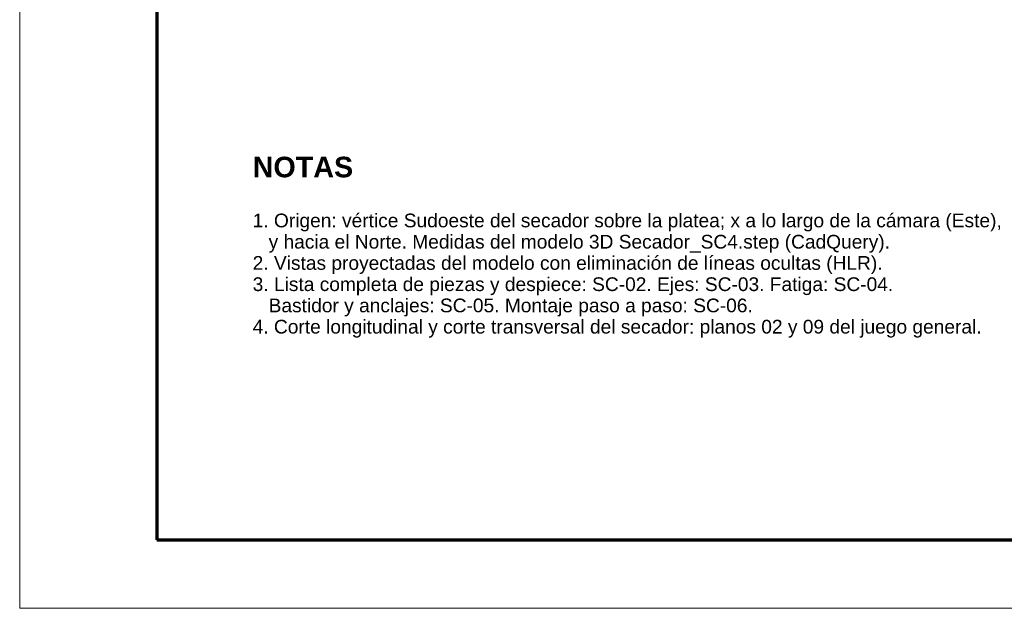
# Model space of a CAD drawing. Header units: millimetres. Extents: x 0 to 420, y 0 to 297.
# Tile 1 of 19: x 0 to 144, y 0 to 86. Entities that reach past the tile are written whole.
import ezdxf
from ezdxf.enums import TextEntityAlignment as Align

# ---------------------------------------------------------------- set-up
doc = ezdxf.new("R2010")
doc.units = ezdxf.units.MM
doc.header["$LTSCALE"] = 0.5
for name, color, linetype, lineweight in [('HOJA', 8, 'CONTINUOUS', 13), ('RECUADRO', 7, 'CONTINUOUS', 70), ('TEXTO', 7, 'CONTINUOUS', 25)]:
    doc.layers.add(name, color=color, linetype=linetype, lineweight=lineweight)
doc.styles.add('NEGRITA', font='arialbd.ttf')
doc.styles.get("Standard").update_dxf_attribs({"font": 'arial.ttf'})

msp = doc.modelspace()

# ---------------------------------------------------------------- linework, layer by layer
at = {"layer": 'HOJA'}
msp.add_lwpolyline([(0, 0), (420, 0), (420, 297), (0, 297)], close=True, dxfattribs=at)
at = {"layer": 'RECUADRO'}
msp.add_lwpolyline([(20, 10), (410, 10), (410, 287), (20, 287)], close=True, dxfattribs=at)

# ---------------------------------------------------------------- texts
at = {"layer": 'TEXTO', "style": 'NEGRITA'}
msp.add_text('NOTAS', height=3, dxfattribs=at).set_placement((34, 62), align=Align.BOTTOM_LEFT)
at = {"layer": 'TEXTO'}
for s, p in [('1. Origen: vértice Sudoeste del secador sobre la platea; x a lo largo de la cámara (Este),', (34, 57.6)), ('   y hacia el Norte. Medidas del modelo 3D Secador_SC4.step (CadQuery).', (34, 54.5)), ('2. Vistas proyectadas del modelo con eliminación de líneas ocultas (HLR).', (34, 51.4)), ('3. Lista completa de piezas y despiece: SC-02. Ejes: SC-03. Fatiga: SC-04.', (34, 48.3)), ('   Bastidor y anclajes: SC-05. Montaje paso a paso: SC-06.', (34, 45.2)), ('4. Corte longitudinal y corte transversal del secador: planos 02 y 09 del juego general.', (34, 42.1))]:
    msp.add_text(s, height=2, dxfattribs=at).set_placement(p, align=Align.TOP_LEFT)

doc.saveas('drawing.dxf')
